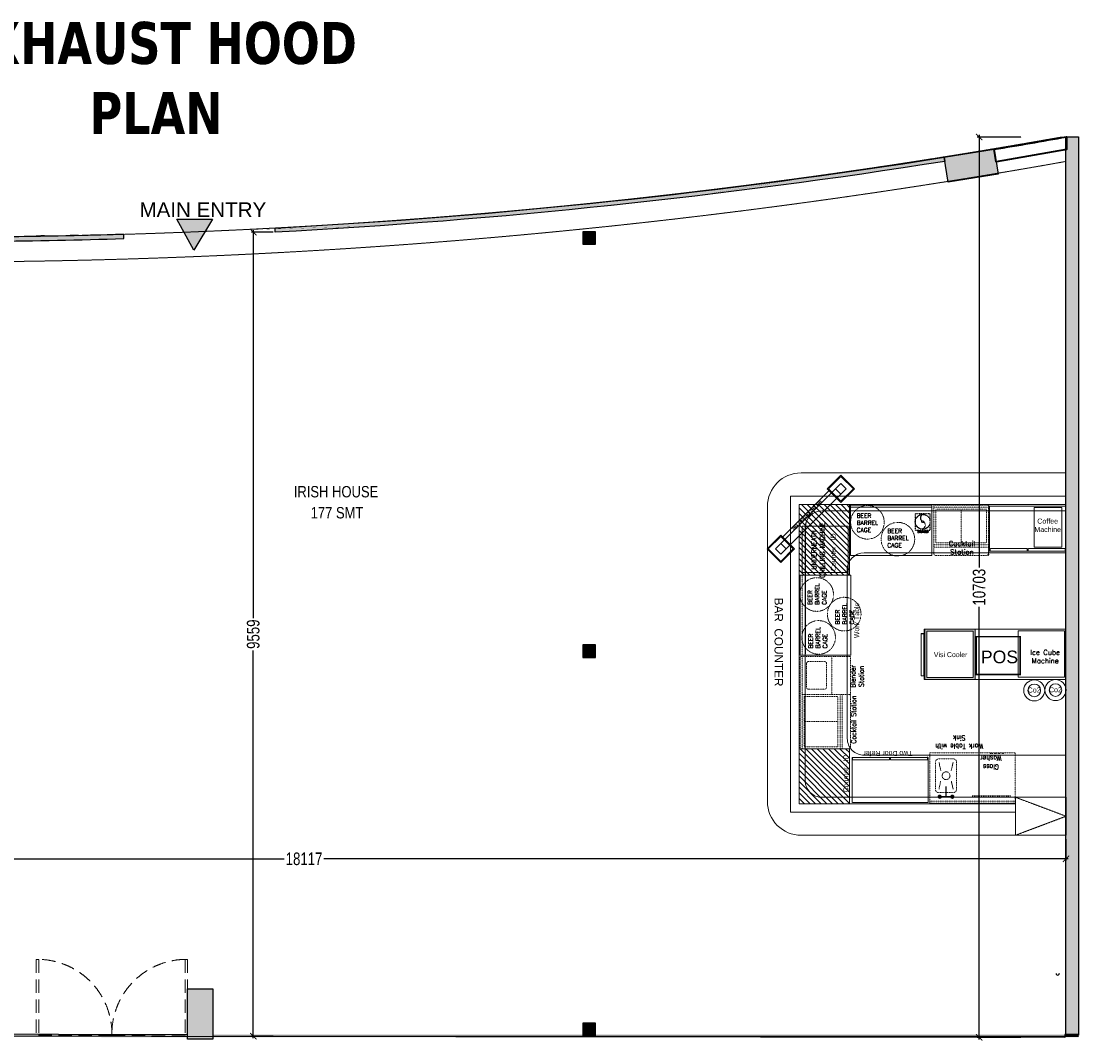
# Model space of a CAD drawing. Header units: millimetres. Extents: x 1277566 to 1493426, y 1039116 to 1145896.
# Tile 71 of 152: x 1350005 to 1362579, y 1133598 to 1145720. Entities that reach past the tile are written whole.
import ezdxf

# ---------------------------------------------------------------- set-up
doc = ezdxf.new("R2010")
doc.units = ezdxf.units.MM
doc.header["$PDMODE"] = 67
for name, pattern in [('( Hidden )', [0.375, 0.25, -0.125]), ('CONTINUA', [0]), ('DASHED', [0.75, 0.5, -0.25]), ('DASHED2', [0.375, 0.25, -0.125]), ('Hidden', [9.525, 6.35, -3.175]), ('HIDDEN2', [4.7625, 3.175, -1.5875])]:
    doc.linetypes.add(name, pattern=pattern)
for name, color, linetype, lineweight in [('A_ FURN', 26, 'Continuous', 20), ('AIRPORT EXTIING WALL', 1, 'Continuous', 20), ('BOH TEXT', 1, 'Continuous', 5), ('CKD Dimensions', 3, 'Continuous', 0), ('CKD Equipments', 252, 'Continuous', 0), ('DOOR', 32, 'Continuous', 13), ('equip', 8, 'Continuous', 9), ('FURN', 24, 'Continuous', 25), ('KIT TEXT.', 30, 'Continuous', 9), ('PRAXIS COMMENTS', 44, 'Continuous', 0), ('WALL 200', 7, 'Continuous', 35)]:
    doc.layers.add(name, color=color, linetype=linetype, lineweight=lineweight)
for name, color, linetype in [('CIVIL DIM', 7, 'Continuous'), ('CT_RETAIL TEXT', 1, 'Continuous'), ('Dimension a', 7, 'Continuous'), ('Equipment Name', 8, 'Continuous'), ('FAINTEQUIP', 253, 'Continuous'), ('kitchen equip1', 8, 'Continuous'), ('PDF2_Equipment', 253, 'Continuous'), ('PQ_204_2D', 7, 'CONTINUA'), ('PQ_BLUE_3D', 150, 'CONTINUA'), ('TEX', 156, 'Continuous'), ('WALL 150', 7, 'Continuous')]:
    doc.layers.add(name, color=color, linetype=linetype)
doc.layers.add('CT_GLAZING', color=7, linetype='Continuous', true_color=0x0000f5)
doc.layers.add('Equipment', color=7, linetype='Continuous', lineweight=9, true_color=0xcc6600)
doc.styles.add('Arial', font='arial.ttf', dxfattribs={"height": 3500})
doc.styles.add('PDF Arial', font='arial.ttf')
doc.styles.add('ROMANS', font='arial.ttf', dxfattribs={"width": 0.75})
doc.styles.get("Standard").update_dxf_attribs({"font": 'arial.ttf'})
doc.styles.add('STYLE1', font='GOTHIC.TTF', dxfattribs={"width": 0.9})
doc.dimstyles.new('1.300', dxfattribs={"dimtxt": 150, "dimasz": 75, "dimexe": 25, "dimexo": 25, "dimgap": 15, "dimtad": 0, "dimdec": 0, "dimdsep": 46, "dimtxsty": 'ROMANS', "dimblk": 'ARCHTICK', "dimcen": 0.09, "dimdle": 25, "dimclrd": 256, "dimclre": 256, "dimclrt": 256, "dimadec": 1, "dimazin": 2, "dimtfac": 1, "dimtdec": 0, "dimtmove": 2, "dimatfit": 3, "dimldrblk": 'OPEN90', "dimfxl": 100, "dimtolj": 1, "dimtzin": 0, "dimlwe": -1, "dimarcsym": 0})

# ---------------------------------------------------------------- blocks, each defined once
blk = doc.blocks.new('A$C68E25F39-flat-1-flat-1')
at = {"layer": 'Equipment', "ltscale": 25}
blk.add_line((-857, 303), (-304, 856), dxfattribs=at)
for points in [[(-163, 1040), (0, 878), (-163, 715), (-325, 878)], [(-163, 1026), (-14, 878), (-163, 729), (-311, 878)], [(-163, 941), (-99, 878), (-163, 814), (-226, 878)], [(-226, 878), (-163, 814), (-814, 163), (-878, 226)], [(-502, 630), (-488, 616), (-474, 630), (-488, 643)], [(-431, 700), (-417, 686), (-404, 700), (-417, 714)], [(-573, 559), (-559, 545), (-545, 559), (-559, 573)], [(-700, 431), (-686, 417), (-700, 404), (-714, 417)], [(-630, 502), (-616, 488), (-630, 474), (-643, 488)], [(-1040, 163), (-878, 0), (-715, 163), (-878, 325)], [(-1026, 163), (-878, 14), (-729, 163), (-878, 311)], [(-941, 163), (-878, 99), (-814, 163), (-878, 226)]]:
    blk.add_lwpolyline(points, close=True, dxfattribs=at)
for centre, major_axis in [((-494, 636), (23.2, 23.2)), ((-424, 706), (23.2, 23.2)), ((-636, 494), (-23.2, -23.2)), ((-565, 565), (23.2, 23.2)), ((-706, 424), (-23.2, -23.2))]:
    blk.add_ellipse(centre, major_axis=major_axis, ratio=0.595238, start_param=3.141593, end_param=9.424778, dxfattribs=at)
blk = doc.blocks.new('G$C03C87930')
at = {"layer": 'Equipment', "color": 254, "linetype": 'Hidden', "ltscale": 0.25, "elevation": 0}
for points in [[(535, 0), (0, 0), (0, 902), (535, 902)], [(30, 458), (30, 898), (0, 898), (0, 458)], [(30, 6), (30, 446), (0, 446), (0, 6)]]:
    blk.add_lwpolyline(points, close=True, dxfattribs=at)
blk = doc.blocks.new('G$C4A1CB15B')
at = {"layer": 'FAINTEQUIP', "color": 254, "linetype": '( Hidden )', "ltscale": 0.25, "elevation": 0}
blk.add_lwpolyline([(198, 195), (18, 195), (18, 0), (198, 0)], close=True, dxfattribs=at)
at = {"layer": 'FAINTEQUIP', "color": 254, "linetype": '( Hidden )', "ltscale": 0.25}
for radius in [88.5, 10.9]:
    blk.add_circle((109, 99, 0), radius, dxfattribs=at)
for centre, radius, start, end in [((126, 143, 0), 45.8, 105.8664, 229.1807), ((97, 59, 0), 42.9, 277.7629, 58.2387)]:
    blk.add_arc(centre, radius, start, end, dxfattribs=at)
at = {"layer": 'Equipment Name', "insert": (114, -2, 143), "char_height": 30.48, "width": 161.41, "attachment_point": 2, "style": 'STYLE1'}
blk.add_mtext('{\\Fsimplex|c0;Blender }', dxfattribs=at)
blk = doc.blocks.new('G$C6976CD5F')
at = {"layer": 'PQ_204_2D', "color": 254, "linetype": '( Hidden )', "ltscale": 0.25}
blk.add_line((517, 0, -100), (517, 460, -100), dxfattribs=at)
at = {"layer": 'PQ_BLUE_3D', "color": 254, "linetype": '( Hidden )', "ltscale": 0.25, "extrusion": (-1, 6.12323e-17, 0)}
for centre in [(-362, 592, -10), (-319, 592, -10), (-276, 592, -10), (-230, 592, -10)]:
    blk.add_circle(centre, 15, dxfattribs=at)
blk = doc.blocks.new('GFCD')
at = {"layer": 'Equipment', "ltscale": 0.25}
h = blk.add_hatch(dxfattribs=at)
h.set_pattern_fill('INSUL', color=256, angle=-1.4333)
h.set_pattern_definition([(358.56672815, (-12410586.428, 1201519.596), (0.238246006, 9.5220199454), []), (358.56672815, (-12410586.349, 1201522.77), (0.238246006, 9.5220199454), [3.175, -3.175]), (358.56672815, (-12410586.269, 1201525.944), (0.238246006, 9.5220199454), [3.175, -3.175])])
h.paths.add_polyline_path([(7661, 16946), (8261, 16931), (8246, 16332), (7646, 16347)])
h.paths.add_polyline_path([(7685, 16921), (8235, 16907), (8221, 16357), (7672, 16371)], flags=16)
for p, q in [((7713, 16988, 4454), (8218, 16975, 4454)), ((7713, 16988, 4454), (8218, 16975, 4454)), ((7712, 16955, 4454), (8217, 16942, 4454)), ((7712, 16955, 4454), (8217, 16942, 4454)), ((8215, 16937, 4454), (7714, 16950, 4454)), ((8215, 16937, 4454), (7714, 16950, 4454)), ((8215, 16942, 4454), (8215, 16932, 4454)), ((8215, 16942, 4454), (8215, 16932, 4454)), ((8217, 16942, 4454), (8218, 16975, 4454)), ((8217, 16942, 4454), (8218, 16975, 4454))]:
    blk.add_line(p, q, dxfattribs=at)
for points in [[(7661, 16946), (8261, 16931), (8246, 16332), (7646, 16347)], [(7685, 16921), (8235, 16907), (8221, 16357), (7672, 16371)]]:
    blk.add_lwpolyline(points, close=True, dxfattribs=at)
at = {"layer": 'kitchen equip1', "ltscale": 0.25}
blk.add_line((7713, 16988, 4454), (7712, 16955, 4454), dxfattribs=at)
blk = doc.blocks.new('BAR EQUIP')
at = {"layer": 'CKD Dimensions', "ltscale": 0.25}
h = blk.add_hatch(dxfattribs=at)
h.set_pattern_fill('ANSI31', color=254, scale=15, angle=270)
h.set_pattern_definition([(135, (991671.44, 1162335.35), (-33.67596, -33.67596), [])])
h.paths.add_polyline_path([(1012087, 1206017), (1012087, 1205177), (1012687, 1205177), (1012687, 1206017)])
h = blk.add_hatch(dxfattribs=at)
h.set_pattern_fill('ANSI31', color=254, scale=15, angle=270)
h.set_pattern_definition([(135, (998326.353, 1166236.556), (-33.67596, -33.67596), [])])
h.paths.add_polyline_path([(1012087, 1203111), (1012087, 1202461), (1012687, 1202461), (1012687, 1203111)])
for p, q in [((1012362, 1205944, -261), (1015261, 1205944, -261)), ((1012162, 1205744, -261), (1012161, 1202737, -261)), ((1014657, 1202537, -261), (1012361, 1202537, -261)), ((1014662, 1202086, -261), (1014662, 1202537, -261)), ((1015261, 1202086, -261), (1015261, 1202537, -261))]:
    blk.add_line(p, q)
at = {"linetype": '( Hidden )', "ltscale": 10}
for p, q in [((1015261, 1202312, -261), (1014661, 1202537, -261)), ((1014661, 1202086, -261), (1015261, 1202312, -261))]:
    blk.add_line(p, q, dxfattribs=at)
at = {"color": 254, "lineweight": 60, "const_width": 19.2, "elevation": -143}
blk.add_lwpolyline([(1014717, 1203997), (1014717, 1204447), (1014192, 1204447), (1014192, 1203997)], close=True, dxfattribs=at)
at = {"elevation": -261}
for points in [[(1014661, 1202537), (1015261, 1202537)], [(1015261, 1202086), (1014661, 1202086)]]:
    blk.add_lwpolyline(points, dxfattribs=at)
at = {"color": 254, "ltscale": 0.25}
for centre in [(1014883, 1203808, -261), (1015136, 1203812, -261)]:
    blk.add_circle(centre, 125, dxfattribs=at)
for centre, start, end in [((1012362, 1205744, -261), 90, 179.9944), ((1012361, 1202737, -261), 179.9944, 270)]:
    blk.add_arc(centre, 200, start, end)
at = {"layer": 'CKD Dimensions', "color": 254, "elevation": -261}
blk.add_lwpolyline([(1014694, 1204516), (1014694, 1203966), (1015244, 1203966), (1015244, 1204516), (1014694, 1204516)], dxfattribs=at)
at = {"layer": 'equip', "color": 254, "linetype": '( Hidden )', "ltscale": 0.25}
for p, q in [((1013922, 1202994, -261), (1013747, 1202994, -261)), ((1013710, 1202956, -261), (1013710, 1202631, -261)), ((1013751, 1202953, -261), (1013772, 1202856, -261)), ((1013919, 1202953, -261), (1013897, 1202856, -261)), ((1013960, 1202631, -261), (1013960, 1202956, -261)), ((1013751, 1202635, -261), (1013772, 1202731, -261)), ((1013919, 1202635, -261), (1013897, 1202731, -261)), ((1013747, 1202594, -261), (1013922, 1202594, -261))]:
    blk.add_line(p, q, dxfattribs=at)
at = {"layer": 'equip', "color": 254, "linetype": '( Hidden )', "ltscale": 0.25, "elevation": -261}
blk.add_lwpolyline([(1013641, 1202467), (1014656, 1202467), (1014656, 1203067), (1013641, 1203067), (1013641, 1202467), (1013641, 1202492), (1014656, 1202492)], dxfattribs=at)
at = {"layer": 'equip', "color": 254, "linetype": '( Hidden )', "ltscale": 0.25, "const_width": 25, "elevation": -261}
for points in [[(1013747, 1202544, 1), (1013772, 1202544, 1)], [(1013897, 1202544, 1), (1013922, 1202544, 1)]]:
    blk.add_lwpolyline(points, format="xyb", close=True, dxfattribs=at)
at = {"layer": 'equip', "color": 254, "linetype": '( Hidden )', "ltscale": 0.25}
blk.add_circle((1013835, 1202794, -261), 46.9, dxfattribs=at)
for centre, start, end in [((1013747, 1202956, -261), 90, 180), ((1013922, 1202956, -261), 0, 90), ((1013747, 1202631, -261), 180, 270), ((1013922, 1202631, -261), 270, 0)]:
    blk.add_arc(centre, 37.5, start, end, dxfattribs=at)
for points in [[(1013827, 1202544, -261), (1013842, 1202544, -261), (1013827, 1202669, -261), (1013842, 1202669, -261)], [(1013760, 1202551, -261), (1013760, 1202536, -261), (1013910, 1202551, -261), (1013910, 1202536, -261)]]:
    blk.add_trace(points, dxfattribs=at)
at = {"layer": 'Equipment', "linetype": '( Hidden )', "ltscale": 0.25}
for p, q in [((1014339, 1206012, -261), (1013689, 1206012, -261)), ((1013689, 1206012, -261), (1013689, 1205437, -261)), ((1014339, 1206012, -261), (1014339, 1205412, -261)), ((1014342, 1205409, -261), (1014342, 1206009, -261)), ((1013689, 1205987, -261), (1014339, 1205987, -261)), ((1014314, 1205962, -261), (1013714, 1205962, -261)), ((1013714, 1205962, -261), (1013714, 1205562, -261)), ((1014014, 1205962, -261), (1014014, 1205562, -261)), ((1014314, 1205962, -261), (1014314, 1205562, -261)), ((1013689, 1205537, -261), (1014339, 1205537, -261)), ((1013689, 1205512, -261), (1014339, 1205512, -261)), ((1013714, 1205562, -261), (1014314, 1205562, -261)), ((1013714, 1205412, -261), (1014314, 1205412, -261)), ((1013714, 1205412, -261), (1014314, 1205412, -261)), ((1013714, 1205412, -261), (1014314, 1205412, -261)), ((1012100, 1205177, -261), (1012675, 1205177, -261)), ((1012125, 1204227, -177), (1012125, 1205177, -261)), ((1012700, 1204212, -177), (1012100, 1204212, -177)), ((1012100, 1204212, -177), (1012100, 1203112, -177)), ((1012125, 1203112, -177), (1012125, 1204212, -177)), ((1012175, 1204126, -177), (1012175, 1203846, -177)), ((1012175, 1204126, -177), (1012175, 1203846, -177)), ((1012175, 1204126, -177), (1012175, 1203846, -177)), ((1012390, 1204151, -177), (1012200, 1204151, -177)), ((1012390, 1204151, -177), (1012200, 1204151, -177)), ((1012390, 1204151, -177), (1012200, 1204151, -177)), ((1012415, 1203846, -177), (1012415, 1204126, -177)), ((1012415, 1203846, -177), (1012415, 1204126, -177)), ((1012415, 1203846, -177), (1012415, 1204126, -177)), ((1012475, 1203761, -177), (1012475, 1204211, -177)), ((1012700, 1203761, -177), (1012700, 1204212, -177)), ((1012125, 1203761, -177), (1012700, 1203761, -177)), ((1012200, 1203821, -177), (1012390, 1203821, -177)), ((1012200, 1203821, -177), (1012390, 1203821, -177)), ((1012200, 1203821, -177), (1012390, 1203821, -177)), ((1012575, 1203112, -177), (1012575, 1203762, -177)), ((1012600, 1203112, -177), (1012600, 1203762, -177)), ((1012150, 1203736, -177), (1012550, 1203737, -177)), ((1012150, 1203736, -177), (1012150, 1203136, -177)), ((1012550, 1203137, -177), (1012550, 1203737, -177)), ((1012700, 1203137, -177), (1012700, 1203737, -177)), ((1012700, 1203137, -177), (1012700, 1203737, -177)), ((1012700, 1203137, -177), (1012700, 1203737, -177)), ((1012150, 1203437, -177), (1012550, 1203437, -177)), ((1012100, 1203112, -177), (1012675, 1203112, -177)), ((1012150, 1203136, -177), (1012550, 1203137, -177)), ((1013614, 1203002, -261), (1013614, 1203017, -261))]:
    blk.add_line(p, q, dxfattribs=at)
at = {"layer": 'Equipment', "lineweight": 5, "ltscale": 25, "elevation": -261}
blk.add_lwpolyline([(1012699, 1206011), (1013666, 1206011), (1013666, 1205411), (1012699, 1205411), (1012699, 1206011), (1012699, 1205986), (1013666, 1205986)], dxfattribs=at)
at = {"layer": 'Equipment', "color": 254, "ltscale": 25, "elevation": -202}
blk.add_lwpolyline([(1014884, 1205511), (1015211, 1205511), (1015211, 1205984), (1014884, 1205984)], close=True, dxfattribs=at)
at = {"layer": 'Equipment', "color": 254, "linetype": 'Hidden', "elevation": -345}
blk.add_lwpolyline([(1012673, 1205209), (1012123, 1205209), (1012123, 1205759), (1012673, 1205759), (1012673, 1205209)], dxfattribs=at)
at = {"layer": 'Equipment', "lineweight": 0, "ltscale": 25, "elevation": -177}
blk.add_lwpolyline([(1012101, 1204228), (1012101, 1205177), (1012701, 1205177), (1012701, 1204228)], close=True, dxfattribs=at)
at = {"layer": 'Equipment', "linetype": '( Hidden )', "ltscale": 0.25}
for centre in [(1012900, 1205807, -93), (1013262, 1205606, 25), (1012297, 1204948, -261), (1012624, 1204715, -261), (1012320, 1204438, -177)]:
    blk.add_circle(centre, 200, dxfattribs=at)
for centre, start, end in [((1013714, 1205437, -261), 180.0033, 270.0033), ((1014314, 1205437, -261), 270.0033, 0.0033), ((1012200, 1204126, -177), 90.0033, 180.0033), ((1012200, 1204126, -177), 90.0033, 180.0033), ((1012200, 1204126, -177), 90.0033, 180.0033), ((1012390, 1204126, -177), 0.0033, 90.0033), ((1012390, 1204126, -177), 0.0033, 90.0033), ((1012390, 1204126, -177), 0.0033, 90.0033), ((1012200, 1203846, -177), 179.9967, 269.9967), ((1012390, 1203846, -177), 270.0033, 0.0033), ((1012390, 1203846, -177), 270.0033, 0.0033), ((1012390, 1203846, -177), 270.0033, 0.0033), ((1012675, 1203737, -177), 0.0033, 90.0033), ((1012675, 1203137, -177), 270.0033, 0.0033)]:
    blk.add_arc(centre, 25, start, end, dxfattribs=at)
at = {"layer": 'PDF2_Equipment', "color": 254, "lineweight": 0}
for centre in [(1014883, 1203808, -261), (1015136, 1203812, -261)]:
    blk.add_circle(centre, 74.8, dxfattribs=at)
at = {"layer": 'PRAXIS COMMENTS', "elevation": -261}
for points in [[(1014662, 1202361), (1011987, 1202361), (1011987, 1206117), (1015261, 1206117)], [(1014662, 1202461), (1012087, 1202461), (1012087, 1206017), (1015261, 1206017)]]:
    blk.add_lwpolyline(points, dxfattribs=at)
at = {"layer": 'PRAXIS COMMENTS', "color": 254, "elevation": -261}
for points in [[(1012087, 1206017), (1012087, 1205177), (1012687, 1205177), (1012687, 1206017), (1012087, 1206017)], [(1015251, 1203938), (1013576, 1203938), (1013576, 1204538), (1015251, 1204538)], [(1012087, 1203112), (1012087, 1202461), (1012687, 1202461), (1012687, 1203112), (1012087, 1203112)]]:
    blk.add_lwpolyline(points, dxfattribs=at)
blk.add_blockref('A$C68E25F39-flat-1-flat-1', (1012748, 1205327))
at = {"layer": 'CKD Equipments', "ltscale": 0.25, "xscale": -1}
for p, rotation in [((1014353, 1205464, -261), 270), ((1013621, 1203011, -261), 90)]:
    blk.add_blockref('G$C03C87930', p, dxfattribs=dict(at, rotation=rotation))
at = {"layer": 'CKD Equipments', "ltscale": 0.25, "rotation": 270}
blk.add_blockref('G$C6976CD5F', (1014146, 1203071, -261), dxfattribs=at)
at = {"layer": 'Equipment', "xscale": -0.9999999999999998, "rotation": 88.56672814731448}
blk.add_blockref('GFCD', (1030713, 1211772, -261), dxfattribs=at)
at = {"layer": 'kitchen equip1'}
blk.add_blockref('G$C4A1CB15B', (1013449, 1205714, -261), dxfattribs=at)
at = {"layer": 'Equipment Name', "linetype": 'Continuous', "lineweight": 5, "ltscale": 25, "char_height": 51, "width": 283.06, "attachment_point": 7, "style": 'PDF Arial'}
for insert, rotation in [((1012772, 1205690, 266), 359.9978), ((1013136, 1205508, 25), 359.9978), ((1012413, 1204825, -20), 89.9978), ((1012740, 1204592, -20), 89.9978), ((1012422, 1204307, -177), 89.9978)]:
    blk.add_mtext('{\\Fsimplex|c0;BEER BARREL CAGE}', dxfattribs=dict(at, insert=insert, rotation=rotation))
at = {"layer": 'Equipment Name', "char_height": 60, "width": 425.63, "attachment_point": 8}
for s, insert in [('Coffee \\PMachine', (1015043, 1205690, -9238)), ('{\\Fsimplex|c0;Cocktail Station}', (1014024, 1205424, 25)), ('{\\Fsimplex|c0;Ice Cube Machine}', (1015013, 1204130, -93))]:
    blk.add_mtext(s, dxfattribs=dict(at, insert=insert))
at = {"layer": 'Equipment Name', "char_height": 60}
for s, insert, width, attachment_point, rotation, style in [('{\\Fsimplex|c0;UNDERNEATH \\PCHILLING MACHINE}', (1012235, 1205478, -704), 704.59, 2, 90, 'STYLE1'), ('Counter - ID', (1012464, 1205450, 27714), 704.59, 2, 90, 'STYLE1'), ('Work Table', (1012742, 1204641, -9238), 704.59, 2, 90, 'STYLE1'), ('{\\Fsimplex|c0;Blender Station}', (1012698, 1203975, -34), 292.33, 2, 90, 'STYLE1'), ('{\\Fsimplex|c0;Cocktail Station}', (1012706, 1203461, -34), 704.59, 2, 90, 'STYLE1'), ('Co2', (1014882, 1203843, -261), 990.81, 2, 0.7346, 'Arial'), ('Co2', (1015135, 1203846, -261), 990.81, 2, 0.7346, 'Arial'), ('{\\Fsimplex|c0;Work Table with Sink}', (1013991, 1203113, -93), 698.82, 2, 180, 'STYLE1'), ('Counter - ID', (1012614, 1202822, 27773), 704.59, 2, 90, 'STYLE1'), ('Two Door Refer', (1013145, 1203089, -9297), 704.59, 8, 180, 'STYLE1'), ('{\\Fsimplex|c0;Glass Washer}', (1014368, 1202869, -93), 318.71, 2, 180, 'STYLE1')]:
    blk.add_mtext(s, dxfattribs=dict(at, insert=insert, width=width, attachment_point=attachment_point, rotation=rotation, style=style))
at = {"layer": 'Equipment Name', "attachment_point": 8}
for s, insert, char_height, width, style in [('Visi Cooler', (1013889, 1204203, -9297), 60, 704.59, 'STYLE1'), ('POS', (1014470, 1204129, -143), 150, 702.13, 'Arial')]:
    blk.add_mtext(s, dxfattribs=dict(at, insert=insert, char_height=char_height, width=width, style=style))
blk = doc.blocks.new('_ARCHTICK')
at = {"color": 0, "linetype": 'ByBlock', "const_width": 0.15}
blk.add_lwpolyline([(-0.5, -0.5), (0.5, 0.5)], dxfattribs=at)
blk = doc.blocks.new('*D116')
at = {"layer": 'CIVIL DIM', "linetype": 'DASHED2', "transparency": 16777216}
for p, q in [((1344309, 1136135), (1344309, 1135736)), ((1362426, 1136001), (1362426, 1135736))]:
    blk.add_line(p, q, dxfattribs=at)
at = {"layer": 'CIVIL DIM', "lineweight": -2, "transparency": 16777216}
for p, q in [((1344284, 1135761), (1353146, 1135761)), ((1362451, 1135761), (1353589, 1135761))]:
    blk.add_line(p, q, dxfattribs=at)
at = {"layer": 'Defpoints', "color": 0, "transparency": 16777216}
for p in [(1344309, 1136160), (1362426, 1136019, -261), (1362426, 1135761)]:
    blk.add_point(p, dxfattribs=at)
at = {"layer": 'CIVIL DIM', "lineweight": -2, "transparency": 16777216, "xscale": 75, "yscale": 75, "zscale": 75, "rotation": 180}
blk.add_blockref('_ARCHTICK', (1344309, 1135761), dxfattribs=at)
at = {"layer": 'CIVIL DIM', "lineweight": -2, "transparency": 16777216, "xscale": 75, "yscale": 75, "zscale": 75}
blk.add_blockref('_ARCHTICK', (1362426, 1135761), dxfattribs=at)
at = {"layer": 'CIVIL DIM', "transparency": 16777216, "insert": (1353368, 1135761), "char_height": 150, "attachment_point": 5, "style": 'ROMANS', "bg_fill": 3, "box_fill_scale": 1.1, "bg_fill_color": 256, "bg_fill_true_color": 13158600, "bg_fill_transparency": 0}
blk.add_mtext('\\A1;18117', dxfattribs=at)
blk = doc.blocks.new('_Open90')
at = {"color": 0, "linetype": 'ByBlock', "lineweight": -2}
for p, q in [((0, 0), (-1, 0)), ((-0.5, 0.5), (0, 0)), ((0, 0), (-0.5, -0.5))]:
    blk.add_line(p, q, dxfattribs=at)
blk = doc.blocks.new('*D118')
at = {"layer": 'CIVIL DIM', "linetype": 'DASHED2', "transparency": 16777216}
for p, q in [((1361894, 1144342), (1361369, 1144342)), ((1361894, 1133639), (1361369, 1133639))]:
    blk.add_line(p, q, dxfattribs=at)
at = {"layer": 'CIVIL DIM', "lineweight": -2, "transparency": 16777216}
for p, q in [((1361394, 1144367), (1361394, 1139212)), ((1361394, 1133614), (1361394, 1138769))]:
    blk.add_line(p, q, dxfattribs=at)
at = {"layer": 'Defpoints', "color": 0, "transparency": 16777216}
for p in [(1362370, 1144342), (1361394, 1133639), (1362360, 1133639)]:
    blk.add_point(p, dxfattribs=at)
at = {"layer": 'CIVIL DIM', "lineweight": -2, "transparency": 16777216, "xscale": 75, "yscale": 75, "zscale": 75}
for p, rotation in [((1361394, 1144342), 90), ((1361394, 1133639), 270)]:
    blk.add_blockref('_ARCHTICK', p, dxfattribs=dict(at, rotation=rotation))
at = {"layer": 'CIVIL DIM', "transparency": 16777216, "insert": (1361394, 1138991), "char_height": 150, "attachment_point": 5, "rotation": 90, "style": 'ROMANS', "bg_fill": 3, "box_fill_scale": 1.1, "bg_fill_color": 256, "bg_fill_true_color": 13158600, "bg_fill_transparency": 0}
blk.add_mtext('\\A1;10703', dxfattribs=at)
blk = doc.blocks.new('*D119')
at = {"layer": 'CIVIL DIM', "linetype": 'DASHED2', "transparency": 16777216}
for p, q in [((1353000, 1143211), (1352739, 1143211)), ((1353000, 1133653), (1352739, 1133653))]:
    blk.add_line(p, q, dxfattribs=at)
at = {"layer": 'CIVIL DIM', "lineweight": -2, "transparency": 16777216}
for p, q in [((1352764, 1143236), (1352764, 1138615)), ((1352764, 1133628), (1352764, 1138249))]:
    blk.add_line(p, q, dxfattribs=at)
at = {"layer": 'Defpoints', "color": 0, "transparency": 16777216}
for p in [(1353025, 1143211), (1352764, 1133653), (1353025, 1133653)]:
    blk.add_point(p, dxfattribs=at)
at = {"layer": 'CIVIL DIM', "lineweight": -2, "transparency": 16777216, "xscale": 75, "yscale": 75, "zscale": 75}
for p, rotation in [((1352764, 1143211), 90), ((1352764, 1133653), 270)]:
    blk.add_blockref('_ARCHTICK', p, dxfattribs=dict(at, rotation=rotation))
at = {"layer": 'CIVIL DIM', "transparency": 16777216, "insert": (1352764, 1138432), "char_height": 150, "attachment_point": 5, "rotation": 90, "style": 'ROMANS', "bg_fill": 3, "box_fill_scale": 1.1, "bg_fill_color": 256, "bg_fill_true_color": 13158600, "bg_fill_transparency": 0}
blk.add_mtext('\\A1;9559', dxfattribs=at)

msp = doc.modelspace()

# ---------------------------------------------------------------- hatches: boundary and pattern name
h = msp.add_hatch(color=256)
h.dxf.hatch_style = 1
h.paths.add_polyline_path([(1360979.4634, 1144101.954), (1361571.853, 1144197.2149), (1361619.4834, 1143901.0201), (1361027.0939, 1143805.7593)])
h = msp.add_hatch(color=256)
h.dxf.hatch_style = 1
edge = h.paths.add_edge_path()
edge.add_line((1360979.4634, 1144101.954), (1360987.2993, 1144053.2258))
edge.add_arc((1348891.0506, 1220358.7101), 77258.308, 273.067558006, 279.007798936, ccw=False)
edge.add_line((1353025.4064, 1143211.1031), (1353025.4064, 1143261.1749))
edge.add_arc((1348873.8343, 1220580.8949), 77431.0961, 273.073463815, 278.994558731)
h = msp.add_hatch(color=256)
h.dxf.hatch_style = 1
edge = h.paths.add_edge_path()
edge.add_line((1344238.6185, 1143290.5214), (1344238.6185, 1143240.6121))
edge.add_arc((1348891.0506, 1220358.7101), 77258.308, 266.547606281, 268.941280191)
edge.add_line((1347463.5415, 1143113.5913), (1347464.3321, 1143163.5852))
edge.add_arc((1348901.4325, 1220732.8549), 77582.5809, 266.55437271, 268.938621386, ccw=False)
edge = h.paths.add_edge_path()
edge.add_line((1348064.0137, 1143154.8317), (1348063.4781, 1143104.8345))
edge.add_arc((1348891.0506, 1220358.7101), 77258.308, 269.386249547, 271.731452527)
edge.add_line((1351225.4064, 1143135.6763), (1351225.4064, 1143185.6992))
edge.add_arc((1348891.0506, 1220358.7101), 77208.308, 269.386249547, 271.732574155, ccw=False)
h = msp.add_hatch(color=1)
h.dxf.hatch_style = 1
h.paths.add_polyline_path([(1351854.6521, 1143364.8162), (1352281.5136, 1143364.8162), (1352058.6148, 1142996.2124)])
h = msp.add_hatch(color=7)
h.dxf.hatch_style = 2
h.paths.add_polyline_path([(1356827.2546, 1143211.3086), (1356689.2546, 1143211.3086), (1356689.2546, 1143073.3086), (1356827.2546, 1143073.3086)], flags=16)
h.paths.add_polyline_path([(1356833.2546, 1143217.3086), (1356683.2546, 1143217.3086), (1356683.2546, 1143067.3086), (1356833.2546, 1143067.3086)])
h = msp.add_hatch(color=7)
h.dxf.hatch_style = 2
h.paths.add_polyline_path([(1356833.2546, 1138156.7175), (1356683.2546, 1138156.7175), (1356683.2546, 1138306.7175), (1356833.2546, 1138306.7175)])
h = msp.add_hatch(color=256)
h.dxf.hatch_style = 2
h.paths.add_polyline_path([(1352283.5748, 1134217.9154), (1352283.5748, 1133617.9154), (1351983.5748, 1133617.9154), (1351983.5748, 1134217.9154)])
h = msp.add_hatch(color=7)
h.dxf.hatch_style = 2
h.paths.add_polyline_path([(1356833.2546, 1133656.7175), (1356683.2546, 1133656.7175), (1356683.2546, 1133806.7175), (1356833.2546, 1133806.7175)])
at = {"layer": 'CT_GLAZING'}
h = msp.add_hatch(color=256, dxfattribs=at)
h.dxf.hatch_style = 1
h.paths.add_polyline_path([(1362574.9499, 1133673.782), (1362574.9499, 1133639.1136), (1362579.1026, 1133639.1136), (1362579.1026, 1133673.782)])
h.paths.add_polyline_path([(1351983.5748, 1133639.1136), (1351983.5748, 1133673.782), (1344309.0014, 1133691.1162), (1344309.0014, 1133656.4478)])
h.paths.add_polyline_path([(1352283.5748, 1133673.782), (1352283.5748, 1133639.1136), (1362576.2172, 1133639.1136), (1362576.2172, 1133673.782)])
at = {"layer": 'WALL 150', "true_color": 0xc7c8ca}
h = msp.add_hatch(color=9, dxfattribs=at)
h.dxf.hatch_style = 1
h.paths.add_polyline_path([(1362426.2172, 1144346.166), (1362576.2172, 1144346.166), (1362576.2172, 1133664.5267), (1362426.2172, 1133664.5267)])

# ---------------------------------------------------------------- linework, layer by layer
msp.add_line((1362426.2172, 1139899.5023), (1362426.2172, 1140349.5023))
for points in [[(1360979.4634, 1144101.954), (1361571.853, 1144197.2149), (1361619.4834, 1143901.0201), (1361027.0939, 1143805.7593)], [(1352283.5748, 1134217.9154), (1352283.5748, 1133617.9154), (1351983.5748, 1133617.9154), (1351983.5748, 1134217.9154)]]:
    msp.add_lwpolyline(points, close=True)
for points in [[(1360979.4634, 1144101.954), (1360987.2993, 1144053.2258, -0.0259249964), (1353025.4064, 1143211.1031), (1353025.4064, 1143261.1749, 0.0258414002)], [(1348064.0137, 1143154.8317), (1348063.4781, 1143104.8345, 0.0102332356), (1351225.4064, 1143135.6763), (1351225.4064, 1143185.6992, -0.0102381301)]]:
    msp.add_lwpolyline(points, format="xyb", close=True)
at = {"color": 1}
msp.add_lwpolyline([(1351854.6521, 1143364.8162), (1352281.5136, 1143364.8162), (1352058.6148, 1142996.2124), (1351854.6521, 1143364.8162)], dxfattribs=at)
at = {"color": 7}
for points in [[(1356683.2546, 1143067.3086), (1356833.2546, 1143067.3086), (1356833.2546, 1143217.3086), (1356683.2546, 1143217.3086)], [(1356683.2546, 1138156.7175), (1356833.2546, 1138156.7175), (1356833.2546, 1138306.7175), (1356683.2546, 1138306.7175)], [(1356683.2546, 1133656.7175), (1356833.2546, 1133656.7175), (1356833.2546, 1133806.7175), (1356683.2546, 1133806.7175)]]:
    msp.add_lwpolyline(points, close=True, dxfattribs=at)
at = {"layer": 'A_ FURN'}
for points in [[(1362426.2172, 1140349.5023), (1359276.5498, 1140349.5023, 0.4141802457), (1358876.5498, 1139949.5478), (1358876.2077, 1136441.9912, 0.4142135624), (1359276.2077, 1136041.9912), (1361826.2171, 1136041.9913)], [(1361826.2171, 1136492.7654), (1359526.2321, 1136492.7653, -0.4142421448), (1359326.2321, 1136692.7848), (1359326.5254, 1139699.5218, -0.414184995), (1359526.5254, 1139899.5023), (1362426.2172, 1139899.5023)], [(1362426.2172, 1139399.5023), (1360026.4766, 1139399.5023, 0.414184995), (1359826.4766, 1139199.5218), (1359826.2809, 1137192.7848, 0.4142421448), (1360026.2809, 1136992.7653), (1362426.2172, 1136992.7654)]]:
    msp.add_lwpolyline(points, format="xyb", dxfattribs=at)
msp.add_lwpolyline([(1361826.2172, 1136041.9913), (1362426.2172, 1136267.3784), (1361826.2172, 1136492.7654)], dxfattribs=at)
msp.add_lwpolyline([(1362426.2172, 1136492.7654), (1361826.2193, 1136492.7654), (1361826.2193, 1136041.9913), (1362426.2172, 1136041.9913)], close=True, dxfattribs=at)
at = {"layer": 'AIRPORT EXTIING WALL', "linetype": 'DASHED', "ltscale": 10}
for centre, radius in [((1348917.4552, 1219690.467), 76539.6635), ((1348927.7531, 1219642.7591), 76785.8959)]:
    msp.add_arc(centre, radius, 266.549748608, 280.123163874, dxfattribs=at)
at = {"layer": 'CT_GLAZING'}
for points in [[(1362576.2172, 1133673.782), (1362413.545, 1133673.782), (1362413.545, 1133639.1136), (1344309.0014, 1133656.4478), (1344309.0014, 1133691.1162), (1351983.5748, 1133673.782)], [(1352283.5748, 1133652.5838), (1362576.2172, 1133652.5838)]]:
    msp.add_lwpolyline(points, dxfattribs=at)
at = {"layer": 'DOOR', "color": 7, "linetype": 'HIDDEN2', "ltscale": 50}
for p, q in [((1350183.5748, 1134566.6664), (1350183.5748, 1133664.5308)), ((1350213.5747, 1134566.6664), (1350183.5748, 1134566.6664)), ((1350213.5747, 1134566.6664), (1350213.5747, 1133664.5308)), ((1351953.5695, 1134566.6664), (1351953.5695, 1133664.5308)), ((1351953.5695, 1134566.6664), (1351983.5694, 1134566.6664)), ((1351983.5694, 1134566.6664), (1351983.5694, 1133664.5308)), ((1351083.5721, 1133664.5308), (1350183.5748, 1133664.5308)), ((1351083.5721, 1133664.5308), (1351983.5694, 1133664.5308))]:
    msp.add_line(p, q, dxfattribs=at)
for centre, start, end in [((1350196.3577, 1133679.4929), 359.03384701, 88.88822858), ((1351970.7864, 1133679.4929), 91.11177142, 180.96615299)]:
    msp.add_arc(centre, 887.3405, start, end, dxfattribs=at)
at = {"layer": 'FURN'}
msp.add_arc((1362327.8753, 1134398.8378), 20.3448, 176.15433471, 6.90284781, dxfattribs=at)
at = {"layer": 'WALL 150'}
msp.add_lwpolyline([(1362426.2172, 1144346.166), (1362576.2172, 1144346.166), (1362576.2172, 1133664.5267), (1362426.2172, 1133664.5267)], close=True, dxfattribs=at)
at = {"layer": 'WALL 200'}
msp.add_lwpolyline([(1361571.853, 1144197.2149, 0.0028575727), (1362431.4943, 1144345.3367), (1362431.4943, 1144193.8631), (1361596.2018, 1144047.5436), (1361571.853, 1144197.2149)], format="xyb", dxfattribs=at)

# ---------------------------------------------------------------- block references
at = {"layer": 'Equipment'}
msp.add_blockref('BAR EQUIP', (347165.5609, -66044.2452, 260.7432), dxfattribs=at)

# ---------------------------------------------------------------- texts
at = {"layer": 'BOH TEXT', "char_height": 135, "attachment_point": 1}
for s, width, insert in [('{\\fArial Narrow|b0|i0|c0|p34;IRISH HOUSE }', 6151.856442, (1353245.5505, 1140193.7647)), ('{\\fArial Narrow|b0|i0|c0|p34;177 SMT}', 1716.957201, (1353446.2915, 1139943.5499))]:
    msp.add_mtext_dynamic_manual_height_columns(s, width=width, gutter_width=24.7915, heights=[-139.6965], dxfattribs=dict(at, insert=insert))
at = {"layer": 'CT_RETAIL TEXT', "insert": (1352919.1335, 1143391.6011), "char_height": 175, "width": 1507.513984, "attachment_point": 9}
msp.add_mtext('{\\C7;MAIN ENTRY}', dxfattribs=at)
at = {"layer": 'KIT TEXT.', "insert": (1351608.4138, 1145044.6674), "char_height": 500, "width": 6632.344817, "attachment_point": 5, "style": 'STYLE1'}
msp.add_mtext('\\pxt1.200001;{\\fTahoma|b1|i0|c0|p34;EXHAUST HOOD\\PPLAN}', dxfattribs=at)
at = {"layer": 'TEX', "insert": (1358960.0547, 1138865.6362), "char_height": 100, "width": 1054.819918, "attachment_point": 7, "rotation": 270, "style": 'PDF Arial'}
msp.add_mtext('\\pxqc;{\\C7;BAR  COUNTER }', dxfattribs=at)

# ---------------------------------------------------------------- next in the draw order: dimensions: what is measured, and where the dimension line sits
at = {"layer": 'CIVIL DIM'}
dim = msp.add_linear_dim(base=(1362426.2172, 1135761.0306), p1=(1344309.1985, 1136159.8776), p2=(1362426.2172, 1136019.1307, -260.7432), dimstyle='1.300', override={"dimfxl": 500, "dimfxlon": 1, "dimtfill": 1, "dimarcsym": 1}, dxfattribs=at)
dim.commit()
dim.dimension.update_dxf_attribs({"geometry": '*D116', "text_midpoint": (1353367.7079, 1135761.0306)})

# ---------------------------------------------------------------- next in the draw order: dimensions: what is measured, and where the dimension line sits
for base, p1, p2, picture, middle in [((1361394.1499, 1133639.1647), (1362370.4287, 1144342.3576), (1362360.1809, 1133639.1647), '*D118', (1361394.1499, 1138990.7612)), ((1352764.0592, 1133652.5838), (1353025.4064, 1143211.1031), (1353025.4064, 1133652.5838), '*D119', (1352764.0592, 1138431.8435))]:
    dim = msp.add_linear_dim(base=base, p1=p1, p2=p2, angle=90, dimstyle='1.300', override={"dimfxl": 500, "dimfxlon": 1, "dimtfill": 1, "dimarcsym": 1}, dxfattribs=at)
    dim.commit()
    dim.dimension.update_dxf_attribs({"geometry": picture, "text_midpoint": middle})

# ---------------------------------------------------------------- next in the draw order: linework, layer by layer
at = {"layer": 'Dimension a', "const_width": 1}
msp.add_lwpolyline([(1344311.1414, 1143264.5371), (1344311.1414, 1143264.5371), (1344309.0014, 1133673.782), (1362426.2172, 1133673.782), (1362426.2172, 1144346.166), (1361571.853, 1144197.2149), (1360487.4677, 1144025.698), (1359410.0733, 1143869.994), (1358019.7869, 1143641.6172), (1355851.1801, 1143414.5566), (1354220.3668, 1143284.4306), (1352487.5959, 1143234.1123), (1351225.4064, 1143185.6992), (1348064.0137, 1143154.8317), (1346077.1311, 1143201.6987), (1344311.1414, 1143264.5371)], dxfattribs=at)

doc.saveas('drawing.dxf')
